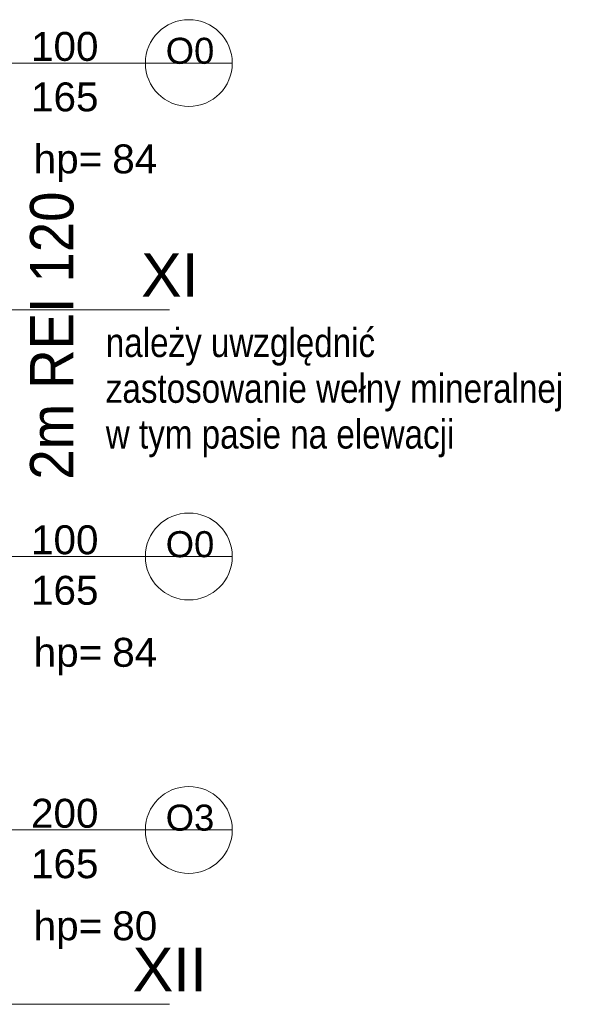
# Model space of a CAD drawing. Header units: centimetres. Extents: x -1631 to 21770, y -8842 to 3590.
# Tile 140 of 150: x 1239 to 1632, y 1368 to 2049. Entities that reach past the tile are written whole.
import ezdxf

# ---------------------------------------------------------------- set-up
doc = ezdxf.new("R2010")
doc.units = ezdxf.units.CM
doc.linetypes.add('Oś', pattern=[222.25, 127, -31.75, 31.75, -31.75])
for name, color, linetype, lineweight in [('A-GLAZ-IDEN', 152, 'Continuous', 13), ('G-ANNO-TEXT', 231, 'Continuous', 13), ('S-GRID', 1, 'Continuous', 13), ('S-GRID-IDEN', 1, 'Continuous', 13)]:
    doc.layers.add(name, color=color, linetype=linetype, lineweight=lineweight)
doc.styles.add('Arial Narrow_3', font='ARIALN.TTF', dxfattribs={"height": 20})
doc.styles.add('Arial_10', font='arial.ttf', dxfattribs={"height": 20})
doc.styles.add('Arial_13', font='arial.ttf', dxfattribs={"height": 0.2})
doc.styles.add('Arial_7', font='arial.ttf', dxfattribs={"height": 30})
doc.styles.add('Arial_8', font='arial.ttf', dxfattribs={"height": 18})
doc.styles.add('Arial_9', font='arial.ttf', dxfattribs={"width": 0.9, "height": 30})

# ---------------------------------------------------------------- blocks, each defined once
blk = doc.blocks.new('Okno_PG_typ 100 - metka _wys_parapetu-2491532-5_piętro III __10_50 m_ - stan projektowany')
at = {"layer": 'A-GLAZ-IDEN'}
blk.add_line((0, -1.8946), (0, 0.3677), dxfattribs=at)
blk.add_circle((0, 0.0677), 0.3, dxfattribs=at)
at = {"layer": 'A-GLAZ-IDEN', "insert": (0.5622, -1.0037), "char_height": 0.2, "width": 0.4949, "attachment_point": 1, "rotation": 90, "line_spacing_factor": 0.936439, "style": 'Arial_13'}
blk.add_mtext('\\pxt6.35,12.7,19.05,25.4,31.75,38.1,44.45,50.8,57.15,63.5,69.85,76.2,82.55,88.9,95.25,101.6,107.95,114.3,120.65,127,133.35,139.7,146.05,152.4,158.75,165.1,171.45,177.8,184.15,190.5,196.85,203.2;{hp=}', dxfattribs=at)

msp = doc.modelspace()

# ---------------------------------------------------------------- linework, layer by layer
at = {"layer": 'S-GRID', "linetype": 'Oś'}
for p, q in [((1342.46, 1848.33), (-1368.76, 1848.33)), ((1342.46, 1368.33), (-1368.76, 1368.33))]:
    msp.add_line(p, q, dxfattribs=at)

# ---------------------------------------------------------------- block references
at = {"layer": 'A-GLAZ-IDEN', "xscale": 99.99999999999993, "yscale": 99.99999999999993, "zscale": 99.99999999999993}
for p, rotation in [((1348.94, 2018.83), 270.0000000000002), ((1348.94, 1677.83), 270.0000000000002), ((1348.94, 1488.83), 270.0000000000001)]:
    msp.add_blockref('Okno_PG_typ 100 - metka _wys_parapetu-2491532-5_piętro III __10_50 m_ - stan projektowany', p, dxfattribs=dict(at, rotation=rotation))

# ---------------------------------------------------------------- texts
at = {"layer": 'A-GLAZ-IDEN', "line_spacing_factor": 0.936439}
for s, insert, char_height, width, attachment_point, style in [('\\pxqc,t6.35,12.7,19.05,25.4,31.75,38.1,44.45,50.8,57.15,63.5,69.85,76.2,82.55,88.9,95.25,101.6,107.95,114.3,120.65,127,133.35,139.7,146.05,152.4,158.75,165.1,171.45,177.8,184.15,190.5,196.85,203.2;{100}', (1270.05, 2030.22), 20, 48.3, 5, 'Arial_10'), ('\\pxqc,t7.05556,14.11111,21.16667,28.22222,35.27778,42.33333,49.38889,56.44444,63.5,70.55556,77.61111,84.66667,91.72222,98.77778,105.83333,112.88889,119.94444,127,134.05556,141.11111,148.16667,155.22222,162.27778,169.33333,176.38889,183.44444,190.5,197.55556,204.61111,211.66667,218.72222,225.77778;{O0}', (1356.52, 2027.21), 18, 33.7, 5, 'Arial_8'), ('\\pxqc,t6.35,12.7,19.05,25.4,31.75,38.1,44.45,50.8,57.15,63.5,69.85,76.2,82.55,88.9,95.25,101.6,107.95,114.3,120.65,127,133.35,139.7,146.05,152.4,158.75,165.1,171.45,177.8,184.15,190.5,196.85,203.2;{165}', (1270.05, 1995.34), 20, 48.3, 5, 'Arial_10'), ('\\pxt6.35,12.7,19.05,25.4,31.75,38.1,44.45,50.8,57.15,63.5,69.85,76.2,82.55,88.9,95.25,101.6,107.95,114.3,120.65,127,133.35,139.7,146.05,152.4,158.75,165.1,171.45,177.8,184.15,190.5,196.85,203.2;{84}', (1302.84, 1962.6), 20, 32.4, 1, 'Arial_10'), ('\\pxqc,t6.35,12.7,19.05,25.4,31.75,38.1,44.45,50.8,57.15,63.5,69.85,76.2,82.55,88.9,95.25,101.6,107.95,114.3,120.65,127,133.35,139.7,146.05,152.4,158.75,165.1,171.45,177.8,184.15,190.5,196.85,203.2;{100}', (1270.05, 1689.22), 20, 48.3, 5, 'Arial_10'), ('\\pxqc,t7.05556,14.11111,21.16667,28.22222,35.27778,42.33333,49.38889,56.44444,63.5,70.55556,77.61111,84.66667,91.72222,98.77778,105.83333,112.88889,119.94444,127,134.05556,141.11111,148.16667,155.22222,162.27778,169.33333,176.38889,183.44444,190.5,197.55556,204.61111,211.66667,218.72222,225.77778;{O0}', (1356.52, 1686.21), 18, 33.7, 5, 'Arial_8'), ('\\pxqc,t6.35,12.7,19.05,25.4,31.75,38.1,44.45,50.8,57.15,63.5,69.85,76.2,82.55,88.9,95.25,101.6,107.95,114.3,120.65,127,133.35,139.7,146.05,152.4,158.75,165.1,171.45,177.8,184.15,190.5,196.85,203.2;{165}', (1270.05, 1654.34), 20, 48.3, 5, 'Arial_10'), ('\\pxt6.35,12.7,19.05,25.4,31.75,38.1,44.45,50.8,57.15,63.5,69.85,76.2,82.55,88.9,95.25,101.6,107.95,114.3,120.65,127,133.35,139.7,146.05,152.4,158.75,165.1,171.45,177.8,184.15,190.5,196.85,203.2;{84}', (1302.84, 1621.6), 20, 32.4, 1, 'Arial_10'), ('\\pxqc,t6.35,12.7,19.05,25.4,31.75,38.1,44.45,50.8,57.15,63.5,69.85,76.2,82.55,88.9,95.25,101.6,107.95,114.3,120.65,127,133.35,139.7,146.05,152.4,158.75,165.1,171.45,177.8,184.15,190.5,196.85,203.2;{200}', (1270.05, 1500.22), 20, 48.3, 5, 'Arial_10'), ('\\pxqc,t7.05556,14.11111,21.16667,28.22222,35.27778,42.33333,49.38889,56.44444,63.5,70.55556,77.61111,84.66667,91.72222,98.77778,105.83333,112.88889,119.94444,127,134.05556,141.11111,148.16667,155.22222,162.27778,169.33333,176.38889,183.44444,190.5,197.55556,204.61111,211.66667,218.72222,225.77778;{O3}', (1356.52, 1497.21), 18, 33.7, 5, 'Arial_8'), ('\\pxqc,t6.35,12.7,19.05,25.4,31.75,38.1,44.45,50.8,57.15,63.5,69.85,76.2,82.55,88.9,95.25,101.6,107.95,114.3,120.65,127,133.35,139.7,146.05,152.4,158.75,165.1,171.45,177.8,184.15,190.5,196.85,203.2;{165}', (1270.05, 1465.34), 20, 48.3, 5, 'Arial_10'), ('\\pxt6.35,12.7,19.05,25.4,31.75,38.1,44.45,50.8,57.15,63.5,69.85,76.2,82.55,88.9,95.25,101.6,107.95,114.3,120.65,127,133.35,139.7,146.05,152.4,158.75,165.1,171.45,177.8,184.15,190.5,196.85,203.2;{80}', (1302.84, 1432.6), 20, 32.4, 1, 'Arial_10')]:
    msp.add_mtext(s, dxfattribs=dict(at, insert=insert, char_height=char_height, width=width, attachment_point=attachment_point, style=style))
at = {"layer": 'G-ANNO-TEXT', "color": 1, "insert": (1246.08, 1730.91), "char_height": 30, "width": 208.35, "attachment_point": 1, "rotation": 90, "line_spacing_factor": 0.936439, "style": 'Arial_9'}
msp.add_mtext('\\pxt3.81,7.62,11.43,15.24,19.05,22.86,26.67,30.48,34.29,38.1,41.91,45.72,49.53,53.34,57.15,60.96,64.77,68.58,72.39,76.2,80.01,83.82,87.63,91.44,95.25,99.06,102.87,106.68,110.49,114.3,118.11,121.92;{2m REI 120}', dxfattribs=at)
at = {"layer": 'S-GRID-IDEN', "char_height": 30, "attachment_point": 5, "line_spacing_factor": 0.936439, "style": 'Arial_7'}
for s, insert, width in [('\\pxqc,t4.23333,8.46667,12.7,16.93333,21.16667,25.4,29.63333,33.86667,38.1,42.33333,46.56667,50.8,55.03333,59.26667,63.5,67.73333,71.96667,76.2,80.43333,84.66667,88.9,93.13333,97.36667,101.6,105.83333,110.06667,114.3,118.53333,122.76667,127,131.23333,135.46667;{XI}', (1342.59, 1872.39), 39.7), ('\\pxqc,t4.23333,8.46667,12.7,16.93333,21.16667,25.4,29.63333,33.86667,38.1,42.33333,46.56667,50.8,55.03333,59.26667,63.5,67.73333,71.96667,76.2,80.43333,84.66667,88.9,93.13333,97.36667,101.6,105.83333,110.06667,114.3,118.53333,122.76667,127,131.23333,135.46667;{XII}', (1342.59, 1392.39), 51.6)]:
    msp.add_mtext(s, dxfattribs=dict(at, insert=insert, width=width))

# ---------------------------------------------------------------- next in the draw order: texts
at = {"layer": 'G-ANNO-TEXT', "color": 1, "insert": (1298.4, 1835.7), "char_height": 20, "width": 328.1, "attachment_point": 1, "line_spacing_factor": 0.949189, "style": 'Arial Narrow_3', "bg_fill": 3, "box_fill_scale": 1.25, "bg_fill_color": 256, "bg_fill_true_color": 13158600, "bg_fill_transparency": 0}
msp.add_mtext('\\pt127,254,381,508,635,762,889,1016,1143,1270,1397,1524,1651,1778,1905,2032,2159,2286,2413,2540,2667,2794,2921,3048,3175,3302,3429,3556,3683,3810,3937,4064;należy uwzględnić zastosowanie wełny mineralnej w tym pasie na elewacji', dxfattribs=at)

doc.saveas('drawing.dxf')
